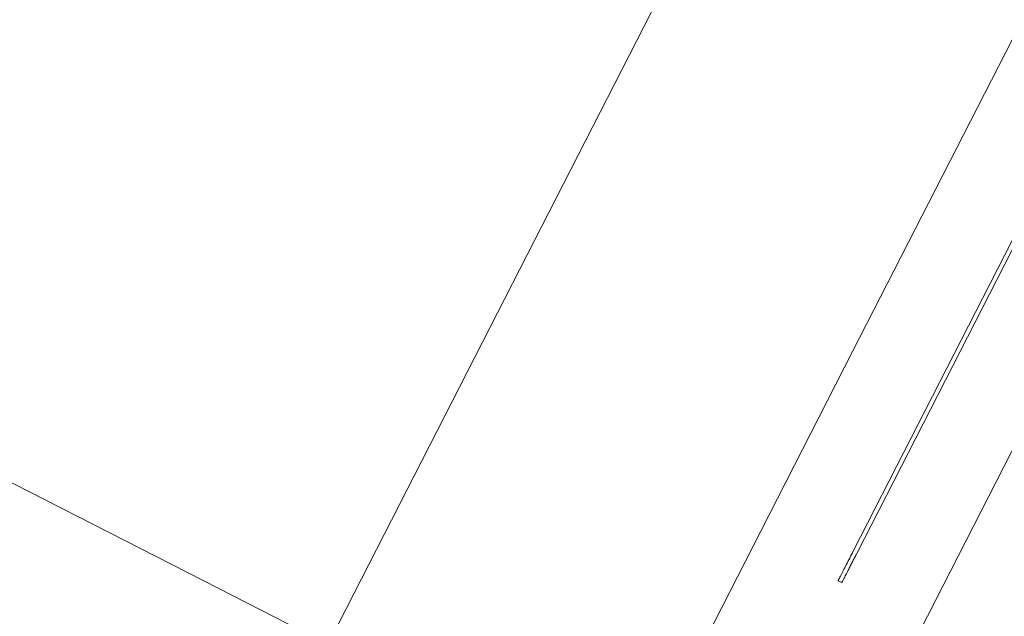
# Model space of a CAD drawing. Extents: x 5459245 to 5462690, y 5971016 to 5972523.
# Tile 98 of 136: x 5462451.538 to 5462452.238, y 5972211.967 to 5972212.391. Entities that reach past the tile are written whole.
import ezdxf

# ---------------------------------------------------------------- set-up
doc = ezdxf.new("R2010")
doc.units = 0
doc.layers.add('A_MAŁA ARCHITEKTURA', color=195, linetype='CONTINUOUS', lineweight=9)

# ---------------------------------------------------------------- blocks, each defined once
blk = doc.blocks.new('A$C43995eb0')
at = {"layer": 'A_MAŁA ARCHITEKTURA', "linetype": 'Continuous'}
for p, q in [((3168.68, 66.5), (3025.36, 66.5)), ((3392.9, 66.5), (3168.68, 66.5)), ((2141.92, 1.5), (3151.35, 1.5)), ((3175.06, -1.5), (3175.06, 1.5)), ((2141.92, -1.5), (3151.35, -1.5)), ((1143.94, -66.5), (3025.36, -66.5)), ((3025.36, -66.5), (3168.68, -66.5)), ((3168.68, -66.5), (3392.9, -66.5)), ((3380.14, -250.43), (3380.14, -390.59)), ((3380.14, -390.59), (3380.14, -1209.52))]:
    blk.add_line(p, q, dxfattribs=at)
at = {"layer": 'A_MAŁA ARCHITEKTURA'}
for q in [(2447.12, -303.62), (3692.12, -303.62)]:
    blk.add_line((3092.12, -303.62), q, dxfattribs=at)
at = {"layer": 'A_MAŁA ARCHITEKTURA', "linetype": 'Continuous'}
for points, knots in [([(3151.35, 1.5), (3152.49, 1.5), (3154.76, 1.5), (3158.06, 1.5), (3161.24, 1.5), (3164.25, 1.5), (3166.77, 1.5), (3168.81, 1.5), (3170.41, 1.5), (3171.79, 1.5), (3173.03, 1.5), (3174.07, 1.5), (3174.83, 1.5), (3174.98, 1.5), (3175.06, 1.5)], [0, 0, 0, 0, 0.108158, 0.214132, 0.321837, 0.428674, 0.530882, 0.602869, 0.67098, 0.735668, 0.797462, 0.870833, 0.938564, 1, 1, 1, 1]), ([(3175.06, -1.5), (3174.98, -1.5), (3174.86, -1.5), (3174.34, -1.5), (3173.73, -1.5), (3172.77, -1.5), (3171.35, -1.5), (3169.36, -1.5), (3166.4, -1.5), (3162.28, -1.5), (3157.01, -1.5), (3153.23, -1.5), (3151.35, -1.5)], [0, 0, 0, 0, 0.061507, 0.106183, 0.153122, 0.202811, 0.28567, 0.374003, 0.46897, 0.641995, 0.821062, 1, 1, 1, 1])]:
    blk.add_open_spline(points, degree=3, knots=knots, dxfattribs=at)

msp = doc.modelspace()

# ---------------------------------------------------------------- block references
at = {"layer": 'A_MAŁA ARCHITEKTURA', "xscale": 0.001, "yscale": 0.001, "zscale": 0.001, "rotation": 242.9301705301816}
msp.add_blockref('A$C43995eb0', (5462453.5658, 5972214.81866), dxfattribs=at)

doc.saveas('drawing.dxf')
